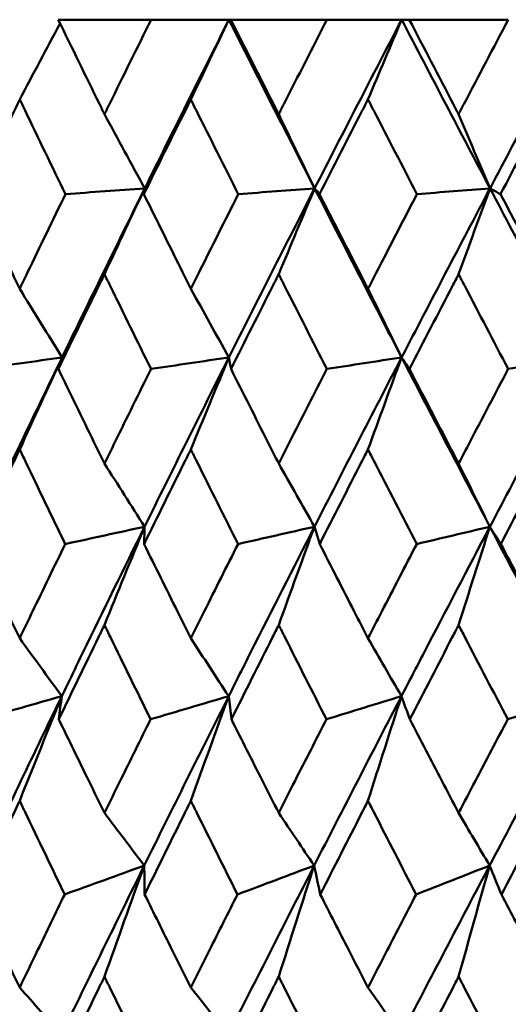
# Model space of a CAD drawing. Header units: millimetres. Extents: x 113 to 2969, y 62 to 2427.
# Tile 184 of 256: x 1352.38 to 1355.47, y 288.1 to 294.33. Entities that reach past the tile are written whole.
import ezdxf

# ---------------------------------------------------------------- set-up
doc = ezdxf.new("R2010")
doc.units = ezdxf.units.MM
doc.header["$LTSCALE"] = 12
doc.layers.add('Widoczne (ISO)', color=7, linetype='Continuous', lineweight=50)

msp = doc.modelspace()

# ---------------------------------------------------------------- linework, layer by layer
at = {"layer": 'Widoczne (ISO)'}
for p, q in [((1353.2083, 294.3264), (1352.6216, 294.3264)), ((1353.2083, 294.3264), (1353.7001, 294.3264)), ((1353.7001, 294.3264), (1353.7122, 294.3264)), ((1354.3195, 294.3264), (1353.7122, 294.3264)), ((1354.3195, 294.3264), (1354.7916, 294.3264)), ((1354.7916, 294.3264), (1354.8397, 294.3264)), ((1355.4653, 294.3264), (1354.8397, 294.3264))]:
    msp.add_line(p, q, dxfattribs=at)
msp.add_circle((1363.0943, 326.3264), 50, dxfattribs=at)
for points, knots in [([(1352.6216, 294.3264), (1352.708, 294.1487), (1352.7947, 293.9711), (1352.8923, 293.7719), (1352.9029, 293.7503), (1352.9135, 293.7287)], [0, 0, 0, 0, 0.06135239, 0.06135239, 0.06879633, 0.06879633, 0.06879633, 0.06879633]), ([(1352.9135, 293.7287), (1352.924, 293.7503), (1352.9346, 293.7718), (1353.0325, 293.971), (1353.1202, 294.1487), (1353.2083, 294.3264)], [0.05393723, 0.05393723, 0.05393723, 0.05393723, 0.06137399, 0.06137399, 0.12273355, 0.12273355, 0.12273355, 0.12273355]), ([(1353.7122, 294.3264), (1353.8017, 294.1487), (1353.8915, 293.9711), (1353.9926, 293.7719), (1354.0036, 293.7503), (1354.0145, 293.7287)], [0, 0, 0, 0, 0.06135239, 0.06135239, 0.06879633, 0.06879633, 0.06879633, 0.06879633]), ([(1354.0145, 293.7287), (1354.0254, 293.7503), (1354.0364, 293.7718), (1354.1377, 293.971), (1354.2284, 294.1487), (1354.3195, 294.3264)], [0.05393723, 0.05393723, 0.05393723, 0.05393723, 0.06137399, 0.06137399, 0.12273355, 0.12273355, 0.12273355, 0.12273355]), ([(1354.8397, 294.3264), (1354.9321, 294.1487), (1355.0247, 293.9711), (1355.1288, 293.7719), (1355.1401, 293.7503), (1355.1514, 293.7287)], [0, 0, 0, 0, 0.06135239, 0.06135239, 0.06879633, 0.06879633, 0.06879633, 0.06879633]), ([(1355.1514, 293.7287), (1355.1626, 293.7503), (1355.1739, 293.7718), (1355.2782, 293.971), (1355.3716, 294.1487), (1355.4653, 294.3264)], [0.05393723, 0.05393723, 0.05393723, 0.05393723, 0.06137399, 0.06137399, 0.12273355, 0.12273355, 0.12273355, 0.12273355]), ([(1352.3778, 293.8221), (1352.3666, 293.7989), (1352.3555, 293.7757), (1352.2597, 293.5763), (1352.1755, 293.4), (1352.0918, 293.2237)], [0.05804162, 0.05804162, 0.05804162, 0.05804162, 0.06605559, 0.06605559, 0.12689392, 0.12689392, 0.12689392, 0.12689392]), ([(1352.6669, 293.2237), (1352.5814, 293.4), (1352.4962, 293.5762), (1352.4001, 293.7757), (1352.389, 293.7989), (1352.3778, 293.8221)], [0.00523804, 0.00523804, 0.00523804, 0.00523804, 0.06606705, 0.06606705, 0.07409033, 0.07409033, 0.07409033, 0.07409033]), ([(1353.4592, 293.8221), (1353.4476, 293.7989), (1353.4361, 293.7757), (1353.3366, 293.5763), (1353.2492, 293.4), (1353.1622, 293.2237)], [0.05804162, 0.05804162, 0.05804162, 0.05804162, 0.06605559, 0.06605559, 0.12689392, 0.12689392, 0.12689392, 0.12689392]), ([(1353.7591, 293.2237), (1353.6704, 293.4), (1353.5821, 293.5762), (1353.4824, 293.7757), (1353.4708, 293.7989), (1353.4592, 293.8221)], [0.00523804, 0.00523804, 0.00523804, 0.00523804, 0.06606705, 0.06606705, 0.07409033, 0.07409033, 0.07409033, 0.07409033]), ([(1354.5787, 293.8221), (1354.5668, 293.7989), (1354.5548, 293.7757), (1354.4521, 293.5763), (1354.3618, 293.4), (1354.2718, 293.2237)], [0.05804162, 0.05804162, 0.05804162, 0.05804162, 0.06605559, 0.06605559, 0.12689392, 0.12689392, 0.12689392, 0.12689392]), ([(1354.8881, 293.2237), (1354.7967, 293.4), (1354.7056, 293.5762), (1354.6027, 293.7757), (1354.5907, 293.7989), (1354.5787, 293.8221)], [0.00523804, 0.00523804, 0.00523804, 0.00523804, 0.06606705, 0.06606705, 0.07409033, 0.07409033, 0.07409033, 0.07409033]), ([(1355.7318, 293.8221), (1355.7195, 293.7989), (1355.7072, 293.7757), (1355.6017, 293.5763), (1355.5088, 293.4), (1355.4162, 293.2237)], [0.05804162, 0.05804162, 0.05804162, 0.05804162, 0.06605559, 0.06605559, 0.12689392, 0.12689392, 0.12689392, 0.12689392]), ([(1352.0918, 293.2237), (1352.1707, 293.0578), (1352.25, 292.8919), (1352.3456, 292.6924), (1352.3617, 292.659), (1352.3778, 292.6255)], [0.00418374, 0.00418374, 0.00418374, 0.00418374, 0.06147247, 0.06147247, 0.07302352, 0.07302352, 0.07302352, 0.07302352]), ([(1352.3778, 292.6255), (1352.3938, 292.6589), (1352.4099, 292.6924), (1352.5059, 292.8918), (1352.5862, 293.0578), (1352.6669, 293.2237)], [0.04993807, 0.04993807, 0.04993807, 0.04993807, 0.0614821, 0.0614821, 0.11877783, 0.11877783, 0.11877783, 0.11877783]), ([(1353.1622, 293.2237), (1353.2442, 293.0578), (1353.3266, 292.8919), (1353.4259, 292.6924), (1353.4425, 292.659), (1353.4592, 292.6255)], [0.00418374, 0.00418374, 0.00418374, 0.00418374, 0.06147247, 0.06147247, 0.07302352, 0.07302352, 0.07302352, 0.07302352]), ([(1353.4592, 292.6255), (1353.4759, 292.6589), (1353.4926, 292.6924), (1353.5922, 292.8918), (1353.6755, 293.0578), (1353.7591, 293.2237)], [0.04993807, 0.04993807, 0.04993807, 0.04993807, 0.0614821, 0.0614821, 0.11877783, 0.11877783, 0.11877783, 0.11877783]), ([(1354.2718, 293.2237), (1354.3566, 293.0578), (1354.4417, 292.8919), (1354.5443, 292.6924), (1354.5615, 292.659), (1354.5787, 292.6255)], [0.00418374, 0.00418374, 0.00418374, 0.00418374, 0.06147247, 0.06147247, 0.07302352, 0.07302352, 0.07302352, 0.07302352]), ([(1354.5787, 292.6255), (1354.5959, 292.6589), (1354.6132, 292.6924), (1354.716, 292.8918), (1354.8019, 293.0578), (1354.8881, 293.2237)], [0.04993807, 0.04993807, 0.04993807, 0.04993807, 0.0614821, 0.0614821, 0.11877783, 0.11877783, 0.11877783, 0.11877783]), ([(1355.4162, 293.2237), (1355.5035, 293.0578), (1355.591, 292.8919), (1355.6964, 292.6924), (1355.7141, 292.659), (1355.7318, 292.6255)], [0.00418374, 0.00418374, 0.00418374, 0.00418374, 0.06147247, 0.06147247, 0.07302352, 0.07302352, 0.07302352, 0.07302352]), ([(1352.9135, 292.7175), (1352.9015, 292.693), (1352.8896, 292.6685), (1352.7921, 292.4689), (1352.7071, 292.2938), (1352.6224, 292.1186)], [0.06241522, 0.06241522, 0.06241522, 0.06241522, 0.0708546, 0.0708546, 0.13127416, 0.13127416, 0.13127416, 0.13127416]), ([(1353.2075, 292.1186), (1353.1211, 292.2937), (1353.0351, 292.4689), (1352.9374, 292.6685), (1352.9255, 292.693), (1352.9135, 292.7175)], [0.01044349, 0.01044349, 0.01044349, 0.01044349, 0.07085106, 0.07085106, 0.07930241, 0.07930241, 0.07930241, 0.07930241]), ([(1354.0145, 292.7175), (1354.0021, 292.693), (1353.9897, 292.6685), (1353.8889, 292.4689), (1353.8007, 292.2938), (1353.713, 292.1186)], [0.06241522, 0.06241522, 0.06241522, 0.06241522, 0.0708546, 0.0708546, 0.13127416, 0.13127416, 0.13127416, 0.13127416]), ([(1354.3186, 292.1186), (1354.2294, 292.2937), (1354.1404, 292.4689), (1354.0393, 292.6685), (1354.0269, 292.693), (1354.0145, 292.7175)], [0.01044349, 0.01044349, 0.01044349, 0.01044349, 0.07085106, 0.07085106, 0.07930241, 0.07930241, 0.07930241, 0.07930241]), ([(1355.1514, 292.7175), (1355.1386, 292.693), (1355.1259, 292.6685), (1355.0219, 292.4689), (1354.9311, 292.2938), (1354.8406, 292.1186)], [0.06241522, 0.06241522, 0.06241522, 0.06241522, 0.0708546, 0.0708546, 0.13127416, 0.13127416, 0.13127416, 0.13127416]), ([(1355.4644, 292.1186), (1355.3726, 292.2937), (1355.281, 292.4689), (1355.1769, 292.6685), (1355.1641, 292.693), (1355.1514, 292.7175)], [0.01044349, 0.01044349, 0.01044349, 0.01044349, 0.07085106, 0.07085106, 0.07930241, 0.07930241, 0.07930241, 0.07930241]), ([(1352.6224, 292.1186), (1352.6971, 291.9645), (1352.772, 291.8105), (1352.8693, 291.6113), (1352.8914, 291.5662), (1352.9135, 291.521)], [0.00838421, 0.00838421, 0.00838421, 0.00838421, 0.06155515, 0.06155515, 0.07712864, 0.07712864, 0.07712864, 0.07712864]), ([(1352.9135, 291.521), (1352.9356, 291.5661), (1352.9577, 291.6112), (1353.0554, 291.8104), (1353.1313, 291.9645), (1353.2075, 292.1186)], [0.04598621, 0.04598621, 0.04598621, 0.04598621, 0.06155279, 0.06155279, 0.11473062, 0.11473062, 0.11473062, 0.11473062]), ([(1353.713, 292.1186), (1353.7904, 291.9645), (1353.868, 291.8105), (1353.9688, 291.6113), (1353.9916, 291.5662), (1354.0145, 291.521)], [0.00838421, 0.00838421, 0.00838421, 0.00838421, 0.06155515, 0.06155515, 0.07712864, 0.07712864, 0.07712864, 0.07712864]), ([(1354.0145, 291.521), (1354.0374, 291.5661), (1354.0602, 291.6112), (1354.1614, 291.8104), (1354.2399, 291.9645), (1354.3186, 292.1186)], [0.04598621, 0.04598621, 0.04598621, 0.04598621, 0.06155279, 0.06155279, 0.11473062, 0.11473062, 0.11473062, 0.11473062]), ([(1354.8406, 292.1186), (1354.9204, 291.9645), (1355.0005, 291.8105), (1355.1043, 291.6113), (1355.1278, 291.5662), (1355.1514, 291.521)], [0.00838421, 0.00838421, 0.00838421, 0.00838421, 0.06155515, 0.06155515, 0.07712864, 0.07712864, 0.07712864, 0.07712864]), ([(1355.1514, 291.521), (1355.1749, 291.5661), (1355.1985, 291.6112), (1355.3026, 291.8104), (1355.3834, 291.9645), (1355.4644, 292.1186)], [0.04598621, 0.04598621, 0.04598621, 0.04598621, 0.06155279, 0.06155279, 0.11473062, 0.11473062, 0.11473062, 0.11473062]), ([(1352.3778, 291.6098), (1352.3657, 291.5845), (1352.3536, 291.5593), (1352.2584, 291.3599), (1352.1757, 291.1859), (1352.0933, 291.0118)], [0.06686277, 0.06686277, 0.06686277, 0.06686277, 0.07557848, 0.07557848, 0.13558897, 0.13558897, 0.13558897, 0.13558897]), ([(1352.6653, 291.0118), (1352.5812, 291.1858), (1352.4975, 291.3598), (1352.402, 291.5592), (1352.3899, 291.5845), (1352.3778, 291.6098)], [0.01556037, 0.01556037, 0.01556037, 0.01556037, 0.07555527, 0.07555527, 0.08428623, 0.08428623, 0.08428623, 0.08428623]), ([(1353.4592, 291.6098), (1353.4467, 291.5845), (1353.4341, 291.5593), (1353.3353, 291.3599), (1353.2494, 291.1859), (1353.1638, 291.0118)], [0.06686277, 0.06686277, 0.06686277, 0.06686277, 0.07557848, 0.07557848, 0.13558897, 0.13558897, 0.13558897, 0.13558897]), ([(1353.7574, 291.0118), (1353.6703, 291.1858), (1353.5835, 291.3598), (1353.4844, 291.5592), (1353.4718, 291.5845), (1353.4592, 291.6098)], [0.01556037, 0.01556037, 0.01556037, 0.01556037, 0.07555527, 0.07555527, 0.08428623, 0.08428623, 0.08428623, 0.08428623]), ([(1354.5787, 291.6098), (1354.5658, 291.5845), (1354.5528, 291.5593), (1354.4507, 291.3599), (1354.3619, 291.1859), (1354.2735, 291.0118)], [0.06686277, 0.06686277, 0.06686277, 0.06686277, 0.07557848, 0.07557848, 0.13558897, 0.13558897, 0.13558897, 0.13558897]), ([(1354.8864, 291.0118), (1354.7966, 291.1858), (1354.707, 291.3598), (1354.6047, 291.5592), (1354.5917, 291.5845), (1354.5787, 291.6098)], [0.01556037, 0.01556037, 0.01556037, 0.01556037, 0.07555527, 0.07555527, 0.08428623, 0.08428623, 0.08428623, 0.08428623]), ([(1355.7318, 291.6098), (1355.7185, 291.5845), (1355.7052, 291.5593), (1355.6003, 291.3599), (1355.509, 291.1859), (1355.418, 291.0118)], [0.06686277, 0.06686277, 0.06686277, 0.06686277, 0.07557848, 0.07557848, 0.13558897, 0.13558897, 0.13558897, 0.13558897]), ([(1353.1669, 291.1213), (1353.0362, 290.8563), (1352.9064, 290.5913), (1352.7328, 290.2344), (1352.6881, 290.1424), (1352.6436, 290.0504)], [0.3692784, 0.3692784, 0.3692784, 0.3692784, 0.4608442, 0.4608442, 0.492629, 0.492629, 0.492629, 0.492629]), ([(1354.2405, 291.1213), (1354.1052, 290.8563), (1353.9707, 290.5913), (1353.7907, 290.2344), (1353.7445, 290.1424), (1353.6983, 290.0504)], [0.3692784, 0.3692784, 0.3692784, 0.3692784, 0.4608442, 0.4608442, 0.492629, 0.492629, 0.492629, 0.492629]), ([(1355.3491, 291.1213), (1355.2097, 290.8563), (1355.0711, 290.5913), (1354.8854, 290.2344), (1354.8377, 290.1424), (1354.79, 290.0504)], [0.3692784, 0.3692784, 0.3692784, 0.3692784, 0.4608442, 0.4608442, 0.492629, 0.492629, 0.492629, 0.492629]), ([(1355.3491, 291.1213), (1355.4881, 290.8563), (1355.6278, 290.5913), (1355.8168, 290.2344), (1355.8656, 290.1424), (1355.9145, 290.0504)], [0.3692784, 0.3692784, 0.3692784, 0.3692784, 0.4608442, 0.4608442, 0.492629, 0.492629, 0.492629, 0.492629]), ([(1352.0933, 291.0118), (1352.1608, 290.8698), (1352.2285, 290.7278), (1352.3235, 290.5293), (1352.3506, 290.4728), (1352.3778, 290.4163)], [0.01259731, 0.01259731, 0.01259731, 0.01259731, 0.06159863, 0.06159863, 0.08110666, 0.08110666, 0.08110666, 0.08110666]), ([(1352.3778, 290.4163), (1352.4049, 290.4728), (1352.4321, 290.5293), (1352.5277, 290.7278), (1352.5964, 290.8698), (1352.6653, 291.0118)], [0.04208868, 0.04208868, 0.04208868, 0.04208868, 0.06158988, 0.06158988, 0.11059803, 0.11059803, 0.11059803, 0.11059803]), ([(1353.1638, 291.0118), (1353.2339, 290.8698), (1353.3043, 290.7278), (1353.4029, 290.5293), (1353.4311, 290.4728), (1353.4592, 290.4163)], [0.01259731, 0.01259731, 0.01259731, 0.01259731, 0.06159863, 0.06159863, 0.08110666, 0.08110666, 0.08110666, 0.08110666]), ([(1353.4592, 290.4163), (1353.4874, 290.4728), (1353.5156, 290.5293), (1353.6148, 290.7278), (1353.686, 290.8698), (1353.7574, 291.0118)], [0.04208868, 0.04208868, 0.04208868, 0.04208868, 0.06158988, 0.06158988, 0.11059803, 0.11059803, 0.11059803, 0.11059803]), ([(1354.2735, 291.0118), (1354.346, 290.8698), (1354.4187, 290.7278), (1354.5206, 290.5293), (1354.5496, 290.4728), (1354.5787, 290.4163)], [0.01259731, 0.01259731, 0.01259731, 0.01259731, 0.06159863, 0.06159863, 0.08110666, 0.08110666, 0.08110666, 0.08110666]), ([(1354.5787, 290.4163), (1354.6078, 290.4728), (1354.6369, 290.5293), (1354.7393, 290.7278), (1354.8128, 290.8698), (1354.8864, 291.0118)], [0.04208868, 0.04208868, 0.04208868, 0.04208868, 0.06158988, 0.06158988, 0.11059803, 0.11059803, 0.11059803, 0.11059803]), ([(1355.418, 291.0118), (1355.4925, 290.8698), (1355.5673, 290.7278), (1355.6721, 290.5293), (1355.7019, 290.4728), (1355.7318, 290.4163)], [0.01259731, 0.01259731, 0.01259731, 0.01259731, 0.06159863, 0.06159863, 0.08110666, 0.08110666, 0.08110666, 0.08110666]), ([(1352.9135, 290.5001), (1352.901, 290.4745), (1352.8886, 290.449), (1352.792, 290.2504), (1352.7082, 290.0773), (1352.6248, 289.9042)], [0.07138254, 0.07138254, 0.07138254, 0.07138254, 0.08018544, 0.08018544, 0.13983561, 0.13983561, 0.13983561, 0.13983561]), ([(1353.205, 289.9042), (1353.12, 290.0773), (1353.0353, 290.2503), (1352.9384, 290.4489), (1352.9259, 290.4745), (1352.9135, 290.5001)], [0.02053386, 0.02053386, 0.02053386, 0.02053386, 0.08016461, 0.08016461, 0.08898694, 0.08898694, 0.08898694, 0.08898694]), ([(1354.0145, 290.5001), (1354.0016, 290.4745), (1353.9888, 290.449), (1353.8888, 290.2504), (1353.802, 290.0773), (1353.7155, 289.9042)], [0.07138254, 0.07138254, 0.07138254, 0.07138254, 0.08018544, 0.08018544, 0.13983561, 0.13983561, 0.13983561, 0.13983561]), ([(1354.3161, 289.9042), (1354.2281, 290.0773), (1354.1405, 290.2503), (1354.0403, 290.4489), (1354.0274, 290.4745), (1354.0145, 290.5001)], [0.02053386, 0.02053386, 0.02053386, 0.02053386, 0.08016461, 0.08016461, 0.08898694, 0.08898694, 0.08898694, 0.08898694]), ([(1355.1514, 290.5001), (1355.1381, 290.4745), (1355.1248, 290.449), (1355.0218, 290.2504), (1354.9323, 290.0773), (1354.8432, 289.9042)], [0.07138254, 0.07138254, 0.07138254, 0.07138254, 0.08018544, 0.08018544, 0.13983561, 0.13983561, 0.13983561, 0.13983561]), ([(1355.4618, 289.9042), (1355.3713, 290.0773), (1355.2812, 290.2503), (1355.1779, 290.4489), (1355.1646, 290.4745), (1355.1514, 290.5001)], [0.02053386, 0.02053386, 0.02053386, 0.02053386, 0.08016461, 0.08016461, 0.08898694, 0.08898694, 0.08898694, 0.08898694]), ([(1352.6248, 289.9042), (1352.6877, 289.7745), (1352.7508, 289.6448), (1352.8472, 289.4474), (1352.8803, 289.3798), (1352.9135, 289.3121)], [0.01681985, 0.01681985, 0.01681985, 0.01681985, 0.06159108, 0.06159108, 0.08495433, 0.08495433, 0.08495433, 0.08495433]), ([(1352.9135, 289.3121), (1352.9466, 289.3797), (1352.9798, 289.4474), (1353.0769, 289.6448), (1353.1408, 289.7745), (1353.205, 289.9042)], [0.03825175, 0.03825175, 0.03825175, 0.03825175, 0.06160817, 0.06160817, 0.10638617, 0.10638617, 0.10638617, 0.10638617]), ([(1353.7155, 289.9042), (1353.7807, 289.7745), (1353.8461, 289.6448), (1353.9459, 289.4474), (1353.9802, 289.3798), (1354.0145, 289.3121)], [0.01681985, 0.01681985, 0.01681985, 0.01681985, 0.06159108, 0.06159108, 0.08495433, 0.08495433, 0.08495433, 0.08495433]), ([(1354.0145, 289.3121), (1354.0488, 289.3797), (1354.0832, 289.4474), (1354.1836, 289.6448), (1354.2497, 289.7745), (1354.3161, 289.9042)], [0.03825175, 0.03825175, 0.03825175, 0.03825175, 0.06160817, 0.06160817, 0.10638617, 0.10638617, 0.10638617, 0.10638617]), ([(1354.8432, 289.9042), (1354.9104, 289.7745), (1354.9778, 289.6448), (1355.0807, 289.4474), (1355.116, 289.3798), (1355.1514, 289.3121)], [0.01681985, 0.01681985, 0.01681985, 0.01681985, 0.06159108, 0.06159108, 0.08495433, 0.08495433, 0.08495433, 0.08495433]), ([(1355.1514, 289.3121), (1355.1867, 289.3797), (1355.2221, 289.4474), (1355.3255, 289.6448), (1355.3935, 289.7745), (1355.4618, 289.9042)], [0.03825175, 0.03825175, 0.03825175, 0.03825175, 0.06160817, 0.06160817, 0.10638617, 0.10638617, 0.10638617, 0.10638617]), ([(1352.3778, 289.3891), (1352.3658, 289.3639), (1352.3538, 289.3388), (1352.2596, 289.1413), (1352.1779, 288.9691), (1352.0966, 288.7968)], [0.07597559, 0.07597559, 0.07597559, 0.07597559, 0.08464777, 0.08464777, 0.14401425, 0.14401425, 0.14401425, 0.14401425]), ([(1352.662, 288.7968), (1352.5789, 288.969), (1352.4962, 289.1412), (1352.4019, 289.3386), (1352.3898, 289.3639), (1352.3778, 289.3891)], [0.02530969, 0.02530969, 0.02530969, 0.02530969, 0.08465152, 0.08465152, 0.09334823, 0.09334823, 0.09334823, 0.09334823]), ([(1353.4592, 289.3891), (1353.4468, 289.3639), (1353.4343, 289.3388), (1353.3366, 289.1413), (1353.2517, 288.9691), (1353.1672, 288.7968)], [0.07597559, 0.07597559, 0.07597559, 0.07597559, 0.08464777, 0.08464777, 0.14401425, 0.14401425, 0.14401425, 0.14401425]), ([(1353.754, 288.7968), (1353.6679, 288.969), (1353.5822, 289.1412), (1353.4842, 289.3386), (1353.4717, 289.3639), (1353.4592, 289.3891)], [0.02530969, 0.02530969, 0.02530969, 0.02530969, 0.08465152, 0.08465152, 0.09334823, 0.09334823, 0.09334823, 0.09334823]), ([(1354.5787, 289.3891), (1354.5659, 289.3639), (1354.553, 289.3388), (1354.4521, 289.1413), (1354.3644, 288.9691), (1354.277, 288.7968)], [0.07597559, 0.07597559, 0.07597559, 0.07597559, 0.08464777, 0.08464777, 0.14401425, 0.14401425, 0.14401425, 0.14401425]), ([(1354.8829, 288.7968), (1354.7941, 288.969), (1354.7056, 289.1412), (1354.6045, 289.3386), (1354.5916, 289.3639), (1354.5787, 289.3891)], [0.02530969, 0.02530969, 0.02530969, 0.02530969, 0.08465152, 0.08465152, 0.09334823, 0.09334823, 0.09334823, 0.09334823]), ([(1355.7318, 289.3891), (1355.7186, 289.3639), (1355.7054, 289.3388), (1355.6017, 289.1413), (1355.5115, 288.9691), (1355.4215, 288.7968)], [0.07597559, 0.07597559, 0.07597559, 0.07597559, 0.08464777, 0.08464777, 0.14401425, 0.14401425, 0.14401425, 0.14401425]), ([(1352.0966, 288.7968), (1352.1524, 288.6794), (1352.2085, 288.5621), (1352.3023, 288.3663), (1352.34, 288.2878), (1352.3778, 288.2093)], [0.02104899, 0.02104899, 0.02104899, 0.02104899, 0.0615671, 0.0615671, 0.08866561, 0.08866561, 0.08866561, 0.08866561]), ([(1352.3778, 288.2093), (1352.4155, 288.2878), (1352.4534, 288.3662), (1352.548, 288.5621), (1352.6049, 288.6794), (1352.662, 288.7968)], [0.03448054, 0.03448054, 0.03448054, 0.03448054, 0.06157222, 0.06157222, 0.10209717, 0.10209717, 0.10209717, 0.10209717]), ([(1353.1672, 288.7968), (1353.2252, 288.6794), (1353.2834, 288.5621), (1353.3809, 288.3663), (1353.42, 288.2878), (1353.4592, 288.2093)], [0.02104899, 0.02104899, 0.02104899, 0.02104899, 0.0615671, 0.0615671, 0.08866561, 0.08866561, 0.08866561, 0.08866561]), ([(1353.4592, 288.2093), (1353.4984, 288.2878), (1353.5377, 288.3662), (1353.6359, 288.5621), (1353.6949, 288.6794), (1353.754, 288.7968)], [0.03448054, 0.03448054, 0.03448054, 0.03448054, 0.06157222, 0.06157222, 0.10209717, 0.10209717, 0.10209717, 0.10209717]), ([(1354.277, 288.7968), (1354.337, 288.6794), (1354.3971, 288.5621), (1354.4978, 288.3663), (1354.5382, 288.2878), (1354.5787, 288.2093)], [0.02104899, 0.02104899, 0.02104899, 0.02104899, 0.0615671, 0.0615671, 0.08866561, 0.08866561, 0.08866561, 0.08866561]), ([(1354.5787, 288.2093), (1354.6192, 288.2878), (1354.6597, 288.3662), (1354.7611, 288.5621), (1354.8219, 288.6794), (1354.8829, 288.7968)], [0.03448054, 0.03448054, 0.03448054, 0.03448054, 0.06157222, 0.06157222, 0.10209717, 0.10209717, 0.10209717, 0.10209717]), ([(1355.4215, 288.7968), (1355.4833, 288.6794), (1355.5452, 288.5621), (1355.6487, 288.3663), (1355.6902, 288.2878), (1355.7318, 288.2093)], [0.02104899, 0.02104899, 0.02104899, 0.02104899, 0.0615671, 0.0615671, 0.08866561, 0.08866561, 0.08866561, 0.08866561]), ([(1352.9135, 288.2777), (1352.9017, 288.2535), (1352.89, 288.2293), (1352.7948, 288.0335), (1352.7117, 287.8619), (1352.629, 287.6903)], [0.0806421, 0.0806421, 0.0806421, 0.0806421, 0.08897282, 0.08897282, 0.14811965, 0.14811965, 0.14811965, 0.14811965]), ([(1353.2008, 287.6903), (1353.1164, 287.8618), (1353.0325, 288.0333), (1352.9371, 288.2291), (1352.9253, 288.2534), (1352.9135, 288.2777)], [0.02983351, 0.02983351, 0.02983351, 0.02983351, 0.0889495, 0.0889495, 0.09731113, 0.09731113, 0.09731113, 0.09731113]), ([(1354.0145, 288.2777), (1354.0023, 288.2535), (1353.9902, 288.2293), (1353.8916, 288.0335), (1353.8056, 287.8619), (1353.7198, 287.6903)], [0.0806421, 0.0806421, 0.0806421, 0.0806421, 0.08897282, 0.08897282, 0.14811965, 0.14811965, 0.14811965, 0.14811965]), ([(1354.3117, 287.6903), (1354.2245, 287.8618), (1354.1377, 288.0333), (1354.039, 288.2291), (1354.0267, 288.2534), (1354.0145, 288.2777)], [0.02983351, 0.02983351, 0.02983351, 0.02983351, 0.0889495, 0.0889495, 0.09731113, 0.09731113, 0.09731113, 0.09731113]), ([(1355.1514, 288.2777), (1355.1388, 288.2535), (1355.1263, 288.2293), (1355.0248, 288.0335), (1354.9361, 287.8619), (1354.8476, 287.6903)], [0.0806421, 0.0806421, 0.0806421, 0.0806421, 0.08897282, 0.08897282, 0.14811965, 0.14811965, 0.14811965, 0.14811965]), ([(1355.4572, 287.6903), (1355.3676, 287.8618), (1355.2782, 288.0333), (1355.1765, 288.2291), (1355.1639, 288.2534), (1355.1514, 288.2777)], [0.02983351, 0.02983351, 0.02983351, 0.02983351, 0.0889495, 0.0889495, 0.09731113, 0.09731113, 0.09731113, 0.09731113])]:
    msp.add_open_spline(points, degree=3, knots=knots, dxfattribs=at)
for points in [[(1353.7001, 294.3264), (1353.521, 293.9712), (1353.3436, 293.6157), (1353.1679, 293.2601)], [(1353.4592, 293.8221), (1353.5393, 293.9906), (1353.6196, 294.1587), (1353.7001, 294.3264)], [(1353.7001, 294.3264), (1353.8792, 293.9712), (1354.0596, 293.6157), (1354.2414, 293.2601)], [(1354.7916, 294.3264), (1354.6067, 293.9712), (1354.4233, 293.6157), (1354.2414, 293.2601)], [(1354.5787, 293.8221), (1354.6495, 293.9906), (1354.7205, 294.1587), (1354.7916, 294.3264)], [(1354.7916, 294.3264), (1354.9765, 293.9712), (1355.1626, 293.6157), (1355.3498, 293.2601)], [(1355.9159, 294.3264), (1355.7259, 293.9712), (1355.5372, 293.6157), (1355.3498, 293.2601)], [(1352.3778, 293.8221), (1352.4627, 293.9827), (1352.5478, 294.1429), (1352.6331, 294.3028)], [(1352.9135, 293.7287), (1352.9982, 293.5723), (1353.083, 293.416), (1353.1679, 293.2601)], [(1354.0145, 293.7287), (1354.09, 293.5723), (1354.1657, 293.416), (1354.2414, 293.2601)], [(1355.1514, 293.7287), (1355.2174, 293.5723), (1355.2836, 293.416), (1355.3498, 293.2601)], [(1353.1679, 293.2601), (1352.9919, 292.904), (1352.8177, 292.5478), (1352.6452, 292.1915)], [(1353.1679, 293.2601), (1353.0009, 293.248), (1352.8339, 293.2359), (1352.6669, 293.2237)], [(1352.9135, 292.7175), (1352.998, 292.8988), (1353.0828, 293.0797), (1353.1679, 293.2601)], [(1353.1679, 293.2601), (1353.166, 293.248), (1353.1641, 293.2359), (1353.1622, 293.2237)], [(1354.2414, 293.2601), (1354.0592, 292.904), (1353.8786, 292.5478), (1353.6996, 292.1915)], [(1354.2414, 293.2601), (1354.0806, 293.248), (1353.9199, 293.2359), (1353.7591, 293.2237)], [(1354.0145, 292.7175), (1354.0899, 292.8988), (1354.1655, 293.0797), (1354.2414, 293.2601)], [(1354.2414, 293.2601), (1354.4234, 292.904), (1354.6067, 292.5478), (1354.7912, 292.1915)], [(1354.2414, 293.2601), (1354.2515, 293.248), (1354.2617, 293.2359), (1354.2718, 293.2237)], [(1355.3498, 293.2601), (1355.1622, 292.904), (1354.976, 292.5478), (1354.7912, 292.1915)], [(1355.3498, 293.2601), (1355.1959, 293.248), (1355.042, 293.2359), (1354.8881, 293.2237)], [(1355.1514, 292.7175), (1355.2173, 292.8988), (1355.2835, 293.0797), (1355.3498, 293.2601)], [(1355.3498, 293.2601), (1355.5373, 292.904), (1355.7259, 292.5478), (1355.9155, 292.1915)], [(1355.3498, 293.2601), (1355.372, 293.248), (1355.3941, 293.2359), (1355.4162, 293.2237)], [(1352.3778, 292.6255), (1352.4668, 292.4806), (1352.5559, 292.3359), (1352.6452, 292.1915)], [(1353.4592, 292.6255), (1353.5393, 292.4806), (1353.6194, 292.3359), (1353.6996, 292.1915)], [(1354.5787, 292.6255), (1354.6495, 292.4806), (1354.7203, 292.3359), (1354.7912, 292.1915)], [(1352.6452, 292.1915), (1352.4725, 291.8348), (1352.3016, 291.478), (1352.1325, 291.1213)], [(1352.6452, 292.1915), (1352.4752, 292.1672), (1352.3053, 292.1429), (1352.1354, 292.1186)], [(1352.3778, 291.6098), (1352.4666, 291.8042), (1352.5557, 291.9981), (1352.6452, 292.1915)], [(1352.6452, 292.1915), (1352.6376, 292.1672), (1352.63, 292.1429), (1352.6224, 292.1186)], [(1353.6996, 292.1915), (1353.5204, 291.8348), (1353.3428, 291.478), (1353.1669, 291.1213)], [(1353.6996, 292.1915), (1353.5356, 292.1672), (1353.3715, 292.1429), (1353.2075, 292.1186)], [(1353.4592, 291.6098), (1353.5391, 291.8042), (1353.6192, 291.9981), (1353.6996, 292.1915)], [(1353.6996, 292.1915), (1353.7041, 292.1672), (1353.7085, 292.1429), (1353.713, 292.1186)], [(1354.7912, 292.1915), (1354.6062, 291.8348), (1354.4226, 291.478), (1354.2405, 291.1213)], [(1354.7912, 292.1915), (1354.6337, 292.1672), (1354.4762, 292.1429), (1354.3186, 292.1186)], [(1354.5787, 291.6098), (1354.6493, 291.8042), (1354.7201, 291.9981), (1354.7912, 292.1915)], [(1354.7912, 292.1915), (1354.8077, 292.1672), (1354.8241, 292.1429), (1354.8406, 292.1186)], [(1354.7912, 292.1915), (1354.9759, 291.8348), (1355.1619, 291.478), (1355.3491, 291.1213)], [(1355.9155, 292.1915), (1355.7254, 291.8348), (1355.5366, 291.478), (1355.3491, 291.1213)], [(1355.9155, 292.1915), (1355.7652, 292.1672), (1355.6148, 292.1429), (1355.4644, 292.1186)], [(1352.9135, 291.521), (1352.9979, 291.3876), (1353.0823, 291.2543), (1353.1669, 291.1213)], [(1354.0145, 291.521), (1354.0898, 291.3876), (1354.1651, 291.2543), (1354.2405, 291.1213)], [(1355.1514, 291.521), (1355.2172, 291.3876), (1355.2831, 291.2543), (1355.3491, 291.1213)], [(1353.1669, 291.1213), (1352.9997, 291.0848), (1352.8325, 291.0483), (1352.6653, 291.0118)], [(1352.9135, 290.5001), (1352.9976, 290.7077), (1353.0821, 290.9148), (1353.1669, 291.1213)], [(1353.1669, 291.1213), (1353.1659, 291.0848), (1353.1648, 291.0483), (1353.1638, 291.0118)], [(1354.2405, 291.1213), (1354.0795, 291.0848), (1353.9185, 291.0483), (1353.7574, 291.0118)], [(1354.0145, 290.5001), (1354.0895, 290.7077), (1354.1649, 290.9148), (1354.2405, 291.1213)], [(1354.2405, 291.1213), (1354.2515, 291.0848), (1354.2625, 291.0483), (1354.2735, 291.0118)], [(1355.3491, 291.1213), (1355.1949, 291.0848), (1355.0406, 291.0483), (1354.8864, 291.0118)], [(1355.1514, 290.5001), (1355.217, 290.7077), (1355.2829, 290.9148), (1355.3491, 291.1213)], [(1355.3491, 291.1213), (1355.372, 291.0848), (1355.395, 291.0483), (1355.418, 291.0118)], [(1352.3778, 290.4163), (1352.4663, 290.2942), (1352.5549, 290.1722), (1352.6436, 290.0504)], [(1353.4592, 290.4163), (1353.5388, 290.2942), (1353.6185, 290.1722), (1353.6983, 290.0504)], [(1354.5787, 290.4163), (1354.6491, 290.2942), (1354.7195, 290.1722), (1354.79, 290.0504)], [(1352.6436, 290.0504), (1352.4709, 289.6936), (1352.2998, 289.3366), (1352.1303, 288.9797)], [(1352.6436, 290.0504), (1352.4734, 290.0017), (1352.3032, 289.953), (1352.133, 289.9042)], [(1352.3778, 289.3891), (1352.466, 289.6101), (1352.5546, 289.8306), (1352.6436, 290.0504)], [(1352.6436, 290.0504), (1352.6373, 290.0017), (1352.6311, 289.953), (1352.6248, 289.9042)], [(1353.6983, 290.0504), (1353.519, 289.6936), (1353.3412, 289.3366), (1353.1649, 288.9797)], [(1353.6983, 290.0504), (1353.5339, 290.0017), (1353.3694, 289.953), (1353.205, 289.9042)], [(1353.4592, 289.3891), (1353.5385, 289.6101), (1353.6182, 289.8306), (1353.6983, 290.0504)], [(1353.6983, 290.0504), (1353.704, 290.0017), (1353.7097, 289.953), (1353.7155, 289.9042)], [(1354.79, 290.0504), (1354.605, 289.6936), (1354.4212, 289.3366), (1354.2388, 288.9797)], [(1354.79, 290.0504), (1354.632, 290.0017), (1354.4741, 289.953), (1354.3161, 289.9042)], [(1354.5787, 289.3891), (1354.6488, 289.6101), (1354.7192, 289.8306), (1354.79, 290.0504)], [(1354.79, 290.0504), (1354.8077, 290.0017), (1354.8254, 289.953), (1354.8432, 289.9042)], [(1355.9145, 290.0504), (1355.7244, 289.6936), (1355.5354, 289.3366), (1355.3475, 288.9797)], [(1355.9145, 290.0504), (1355.7636, 290.0017), (1355.6127, 289.953), (1355.4618, 289.9042)], [(1352.9135, 289.3121), (1352.9973, 289.2011), (1353.0811, 289.0903), (1353.1649, 288.9797)], [(1354.0145, 289.3121), (1354.0892, 289.2011), (1354.164, 289.0903), (1354.2388, 288.9797)], [(1355.1514, 289.3121), (1355.2167, 289.2011), (1355.2821, 289.0903), (1355.3475, 288.9797)], [(1353.1649, 288.9797), (1352.9888, 288.623), (1352.8141, 288.2664), (1352.6411, 287.9098)], [(1353.1649, 288.9797), (1352.9973, 288.9187), (1352.8297, 288.8578), (1352.662, 288.7968)], [(1352.9135, 288.2777), (1352.9969, 288.5123), (1353.0807, 288.7463), (1353.1649, 288.9797)], [(1353.1649, 288.9797), (1353.1656, 288.9187), (1353.1664, 288.8578), (1353.1672, 288.7968)], [(1354.2388, 288.9797), (1354.0565, 288.623), (1353.8755, 288.2664), (1353.696, 287.9098)], [(1354.2388, 288.9797), (1354.0772, 288.9187), (1353.9156, 288.8578), (1353.754, 288.7968)], [(1354.0145, 288.2777), (1354.0889, 288.5123), (1354.1636, 288.7463), (1354.2388, 288.9797)], [(1354.2388, 288.9797), (1354.2515, 288.9187), (1354.2642, 288.8578), (1354.277, 288.7968)], [(1355.3475, 288.9797), (1355.1598, 288.623), (1354.9733, 288.2664), (1354.7879, 287.9098)], [(1355.3475, 288.9797), (1355.1927, 288.9187), (1355.0378, 288.8578), (1354.8829, 288.7968)], [(1355.1514, 288.2777), (1355.2164, 288.5123), (1355.2818, 288.7463), (1355.3475, 288.9797)], [(1355.3475, 288.9797), (1355.3722, 288.9187), (1355.3968, 288.8578), (1355.4215, 288.7968)], [(1352.3778, 288.2093), (1352.4655, 288.1094), (1352.5533, 288.0096), (1352.6411, 287.9098)], [(1353.4592, 288.2093), (1353.5381, 288.1094), (1353.617, 288.0096), (1353.696, 287.9098)], [(1354.5787, 288.2093), (1354.6484, 288.1094), (1354.7182, 288.0096), (1354.7879, 287.9098)]]:
    msp.add_open_spline(points, degree=3, dxfattribs=at)

doc.saveas('drawing.dxf')
